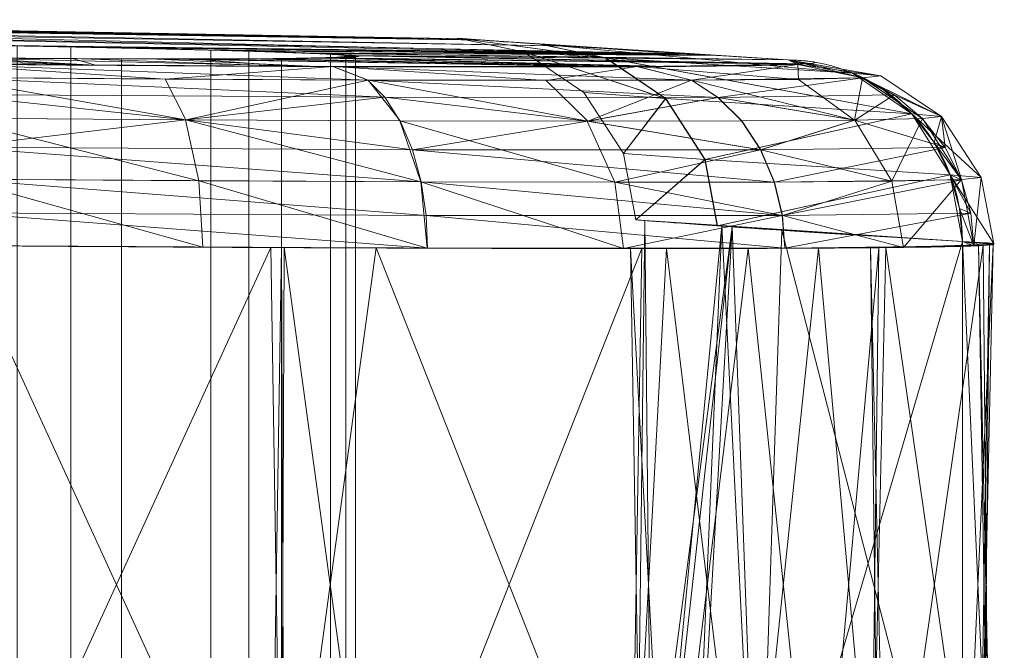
# Model space of a CAD drawing. Header units: millimetres. Extents: x -71 to 71, y -145 to 145.
# Tile 65 of 256: x 55 to 71, y -135 to -124. Entities that reach past the tile are written whole.
import ezdxf

# ---------------------------------------------------------------- set-up
doc = ezdxf.new("R2010")
doc.units = ezdxf.units.MM
doc.layers.add('1', color=7, linetype='CONTINUOUS')

msp = doc.modelspace()

# ---------------------------------------------------------------- linework, layer by layer
at = {"layer": '1', "color": 163, "linetype": 'Continuous', "lineweight": 13}
for p, q in [((70.739, -127.83, 46.708), (70.739, -139.17, 46.708)), ((70.739, -127.83, -46.708), (70.739, -139.17, -46.708))]:
    msp.add_line(p, q, dxfattribs=at)
at = {"layer": '1', "color": 163, "linetype": 'Continuous', "lineweight": 13, "extrusion": (-0.227826, 0.012994, -0.973615)}
msp.add_arc((123.761, -62.194, -63.253), 3, 177.4892, 266.8216, dxfattribs=at)
at = {"layer": '1', "color": 163, "linetype": 'Continuous', "lineweight": 13, "extrusion": (0.227826, -0.012994, -0.973615)}
msp.add_arc((-123.761, 62.194, 63.253), 3, 357.4892, 86.8216, dxfattribs=at)
at = {"layer": '1', "color": 163, "linetype": 'Continuous', "lineweight": 13}
for points, knots in [([(44.585, -124.663, -58.02), (44.139, -124.652, -57.579), (43.743, -124.641, -57.101), (43.223, -124.625, -56.332), (43.062, -124.619, -56.067), (42.765, -124.609, -55.519), (42.629, -124.603, -55.235), (42.267, -124.588, -54.374), (42.084, -124.577, -53.783), (41.834, -124.558, -52.566), (41.769, -124.549, -51.937), (41.762, -124.532, -50.698), (41.819, -124.524, -50.081), (41.996, -124.514, -49.161), (42.071, -124.511, -48.856), (42.248, -124.505, -48.259), (42.454, -124.5, -47.675), (42.715, -124.495, -47.113), (43.004, -124.492, -46.563), (43.164, -124.49, -46.293), (43.681, -124.486, -45.51), (44.072, -124.485, -45.03), (44.725, -124.485, -44.368), (44.954, -124.485, -44.158), (45.435, -124.486, -43.758), (45.686, -124.487, -43.57), (46.458, -124.491, -43.048), (47.002, -124.494, -42.753), (47.862, -124.501, -42.39), (48.158, -124.504, -42.282), (48.754, -124.51, -42.098), (49.055, -124.513, -42.021), (49.964, -124.523, -41.834), (50.581, -124.53, -41.769), (51.835, -124.547, -41.762), (52.454, -124.556, -41.82), (53.365, -124.571, -41.995), (53.667, -124.576, -42.068), (54.264, -124.586, -42.246), (54.561, -124.591, -42.35), (55.427, -124.607, -42.703), (55.974, -124.617, -42.991), (57.011, -124.639, -43.674), (57.502, -124.65, -44.072), (58.384, -124.671, -44.944), (58.78, -124.682, -45.42), (59.305, -124.698, -46.195), (59.468, -124.703, -46.464), (59.765, -124.713, -47.011), (60.033, -124.722, -47.569), (60.246, -124.732, -48.151), (60.43, -124.741, -48.744), (60.508, -124.745, -49.048), (60.697, -124.758, -49.967), (60.761, -124.765, -50.584), (60.767, -124.776, -51.513), (60.754, -124.779, -51.823), (60.697, -124.786, -52.446), (60.653, -124.789, -52.757), (60.476, -124.797, -53.672), (60.301, -124.801, -54.265), (59.949, -124.807, -55.13), (59.817, -124.809, -55.415), (59.526, -124.812, -55.968), (59.368, -124.813, -56.235), (58.856, -124.816, -57.011), (58.467, -124.817, -57.493), (57.587, -124.817, -58.384), (57.107, -124.816, -58.782), (56.339, -124.813, -59.303), (56.074, -124.812, -59.464), (55.527, -124.809, -59.761), (55.243, -124.808, -59.898), (54.381, -124.802, -60.261), (53.79, -124.798, -60.445), (52.575, -124.787, -60.695), (51.945, -124.781, -60.761), (50.705, -124.767, -60.769), (50.089, -124.759, -60.713), (49.17, -124.747, -60.537), (48.864, -124.742, -60.462), (48.267, -124.733, -60.285), (47.974, -124.729, -60.182), (47.115, -124.715, -59.833), (46.563, -124.705, -59.544), (45.516, -124.684, -58.854), (45.031, -124.673, -58.461), (44.585, -124.663, -58.02)], [0, 0, 0, 0, 0.03125, 0.03125, 0.046875, 0.046875, 0.0625, 0.0625, 0.09375, 0.09375, 0.125, 0.125, 0.15625, 0.15625, 0.171875, 0.171875, 0.1875, 0.203125, 0.203125, 0.21875, 0.21875, 0.25, 0.25, 0.265625, 0.265625, 0.28125, 0.28125, 0.3125, 0.3125, 0.328125, 0.328125, 0.34375, 0.34375, 0.375, 0.375, 0.40625, 0.40625, 0.421875, 0.421875, 0.4375, 0.4375, 0.46875, 0.46875, 0.5, 0.5, 0.53125, 0.53125, 0.546875, 0.546875, 0.5625, 0.578125, 0.578125, 0.59375, 0.59375, 0.625, 0.625, 0.640625, 0.640625, 0.65625, 0.65625, 0.6875, 0.6875, 0.703125, 0.703125, 0.71875, 0.71875, 0.75, 0.75, 0.78125, 0.78125, 0.796875, 0.796875, 0.8125, 0.8125, 0.84375, 0.84375, 0.875, 0.875, 0.90625, 0.90625, 0.921875, 0.921875, 0.9375, 0.9375, 0.96875, 0.96875, 1, 1, 1, 1]), ([(44.585, -124.663, 58.02), (45.031, -124.673, 58.461), (45.513, -124.684, 58.851), (46.288, -124.699, 59.363), (46.555, -124.704, 59.521), (47.106, -124.714, 59.812), (47.392, -124.719, 59.945), (48.257, -124.733, 60.298), (48.85, -124.742, 60.474), (50.069, -124.759, 60.71), (50.699, -124.767, 60.769), (51.938, -124.781, 60.762), (52.554, -124.787, 60.698), (53.472, -124.795, 60.511), (53.777, -124.797, 60.432), (54.371, -124.802, 60.249), (54.953, -124.806, 60.037), (55.512, -124.809, 59.769), (56.058, -124.812, 59.473), (56.327, -124.813, 59.31), (57.104, -124.816, 58.785), (57.58, -124.817, 58.389), (58.234, -124.817, 57.729), (58.442, -124.816, 57.497), (58.837, -124.815, 57.012), (59.022, -124.815, 56.759), (59.535, -124.812, 55.981), (59.824, -124.809, 55.434), (60.177, -124.803, 54.57), (60.282, -124.801, 54.273), (60.46, -124.797, 53.674), (60.534, -124.794, 53.373), (60.71, -124.786, 52.461), (60.768, -124.78, 51.844), (60.762, -124.765, 50.59), (60.697, -124.758, 49.972), (60.511, -124.745, 49.062), (60.435, -124.741, 48.762), (60.251, -124.732, 48.166), (60.143, -124.727, 47.87), (59.781, -124.713, 47.009), (59.486, -124.703, 46.464), (58.792, -124.682, 45.436), (58.388, -124.672, 44.949), (57.507, -124.65, 44.077), (57.027, -124.639, 43.686), (56.246, -124.623, 43.17), (55.975, -124.618, 43.009), (55.425, -124.607, 42.719), (54.863, -124.596, 42.457), (54.279, -124.586, 42.251), (53.684, -124.576, 42.073), (53.38, -124.571, 41.998), (52.458, -124.556, 41.82), (51.841, -124.547, 41.763), (50.912, -124.535, 41.767), (50.602, -124.531, 41.783), (49.98, -124.523, 41.847), (49.67, -124.52, 41.895), (48.756, -124.51, 42.082), (48.165, -124.504, 42.264), (47.305, -124.497, 42.625), (47.021, -124.495, 42.76), (46.471, -124.491, 43.058), (46.206, -124.49, 43.219), (45.436, -124.486, 43.738), (44.958, -124.485, 44.133), (44.076, -124.485, 45.023), (43.684, -124.486, 45.507), (43.172, -124.49, 46.281), (43.013, -124.492, 46.548), (42.722, -124.495, 47.098), (42.589, -124.497, 47.384), (42.235, -124.505, 48.25), (42.058, -124.51, 48.843), (41.822, -124.524, 50.061), (41.762, -124.532, 50.69), (41.768, -124.549, 51.931), (41.831, -124.558, 52.547), (42.018, -124.572, 53.463), (42.096, -124.577, 53.769), (42.279, -124.588, 54.363), (42.385, -124.593, 54.655), (42.744, -124.608, 55.511), (43.039, -124.619, 56.059), (43.741, -124.641, 57.098), (44.139, -124.652, 57.579), (44.585, -124.663, 58.02)], [0, 0, 0, 0, 0.03125, 0.03125, 0.046875, 0.046875, 0.0625, 0.0625, 0.09375, 0.09375, 0.125, 0.125, 0.15625, 0.15625, 0.171875, 0.171875, 0.1875, 0.203125, 0.203125, 0.21875, 0.21875, 0.25, 0.25, 0.265625, 0.265625, 0.28125, 0.28125, 0.3125, 0.3125, 0.328125, 0.328125, 0.34375, 0.34375, 0.375, 0.375, 0.40625, 0.40625, 0.421875, 0.421875, 0.4375, 0.4375, 0.46875, 0.46875, 0.5, 0.5, 0.53125, 0.53125, 0.546875, 0.546875, 0.5625, 0.578125, 0.578125, 0.59375, 0.59375, 0.625, 0.625, 0.640625, 0.640625, 0.65625, 0.65625, 0.6875, 0.6875, 0.703125, 0.703125, 0.71875, 0.71875, 0.75, 0.75, 0.78125, 0.78125, 0.796875, 0.796875, 0.8125, 0.8125, 0.84375, 0.84375, 0.875, 0.875, 0.90625, 0.90625, 0.921875, 0.921875, 0.9375, 0.9375, 0.96875, 0.96875, 1, 1, 1, 1]), ([(67.861, -124.83, -47.422), (64.208, -124.622, -31.787), (62.412, -124.476, -16.028), (62.388, -124.474, 15.712), (64.212, -124.622, 31.804), (67.861, -124.83, 47.422)], [0, 0, 0, 0, 0.5, 0.5, 1, 1, 1, 1]), ([(67.861, -124.83, 47.422), (68.393, -124.861, 49.699), (68.448, -124.886, 52.101), (67.806, -124.915, 55.555), (67.476, -124.923, 56.673), (66.584, -124.936, 58.844), (66.021, -124.941, 59.89), (64.054, -124.95, 62.784), (62.324, -124.95, 64.454), (58.368, -124.935, 66.941), (56.102, -124.921, 67.78), (53.788, -124.9, 68.123)], [0, 0, 0, 0, 0.25, 0.25, 0.375, 0.375, 0.5, 0.5, 0.75, 0.75, 1, 1, 1, 1]), ([(53.788, -124.9, -68.123), (56.101, -124.921, -67.78), (58.356, -124.935, -66.947), (61.331, -124.946, -65.079), (62.25, -124.948, -64.361), (63.941, -124.949, -62.732), (64.706, -124.947, -61.824), (66.673, -124.938, -58.931), (67.59, -124.925, -56.708), (68.447, -124.887, -52.115), (68.393, -124.861, -49.7), (67.861, -124.83, -47.422)], [0, 0, 0, 0, 0.25, 0.25, 0.375, 0.375, 0.5, 0.5, 0.75, 0.75, 1, 1, 1, 1]), ([(70.739, -127.83, 46.708), (67.138, -127.622, 31.32), (65.335, -127.473, 15.472), (65.359, -127.475, -15.784), (67.135, -127.621, -31.304), (70.739, -127.83, -46.708)], [0, 0, 0, 0, 0.5, 0.5, 1, 1, 1, 1]), ([(54.195, -127.9, 71.05), (56.916, -127.92, 70.647), (59.581, -127.935, 69.661), (64.233, -127.949, 66.737), (66.267, -127.95, 64.773), (68.579, -127.941, 61.37), (69.241, -127.936, 60.141), (70.29, -127.923, 57.588), (70.677, -127.915, 56.273), (71.432, -127.886, 52.211), (71.366, -127.86, 49.386), (70.739, -127.83, 46.708)], [0, 0, 0, 0, 0.25, 0.25, 0.5, 0.5, 0.625, 0.625, 0.75, 0.75, 1, 1, 1, 1]), ([(70.739, -127.83, -46.708), (71.366, -127.86, -49.387), (71.43, -127.886, -52.228), (70.424, -127.925, -57.629), (69.346, -127.938, -60.243), (67.033, -127.947, -63.645), (66.133, -127.948, -64.713), (64.146, -127.948, -66.628), (63.065, -127.946, -67.472), (59.567, -127.935, -69.668), (56.915, -127.92, -70.647), (54.195, -127.9, -71.05)], [0, 0, 0, 0, 0.25, 0.25, 0.5, 0.5, 0.625, 0.625, 0.75, 0.75, 1, 1, 1, 1])]:
    msp.add_open_spline(points, degree=3, knots=knots, dxfattribs=at)
for points in [[(42.051, -124.172, 16.245), (38.368, -124.174, 22.114), (66.75, -124.759, 39.697)], [(66.75, -124.759, 39.697), (38.368, -124.174, 22.114), (53.909, -124.58, 42.14)], [(38.377, -124.169, -22.107), (66.272, -124.732, -38.781), (53.69, -124.576, -42.08)], [(38.377, -124.169, -22.107), (41.007, -124.169, -18.208), (64.261, -124.608, -27.846)], [(64.261, -124.608, -27.846), (66.272, -124.732, -38.781), (38.377, -124.169, -22.107)], [(41.007, -124.169, -18.208), (43.356, -124.17, -7.604), (62.82, -124.506, -11.185)], [(62.82, -124.506, -11.185), (64.261, -124.608, -27.846), (41.007, -124.169, -18.208)], [(43.582, -124.171, 7.683), (42.051, -124.172, 16.245), (62.734, -124.5, 11.77)], [(42.051, -124.172, 16.245), (66.75, -124.759, 39.697), (62.734, -124.5, 11.77)], [(43.356, -124.17, -7.604), (44.993, -124.171, -0.213), (62.557, -124.487, -8.139)], [(62.557, -124.487, -8.139), (62.82, -124.506, -11.185), (43.356, -124.17, -7.604)], [(62.734, -124.5, 11.77), (62.728, -124.5, 11.08), (43.582, -124.171, 7.683)], [(44.993, -124.171, -0.213), (43.582, -124.171, 7.683), (62.728, -124.5, 11.08)], [(62.728, -124.5, 11.08), (62.557, -124.487, -8.139), (44.993, -124.171, -0.213)], [(52.258, -142.446, -41.817), (52.258, -124.554, -41.817), (56.015, -124.618, -43.038), (56.015, -142.382, -43.038)], [(66.272, -124.732, -38.781), (56.801, -124.635, -43.545), (53.69, -124.576, -42.08)], [(62.4, -124.475, -0.158), (63.489, -124.7, -0.157), (64.849, -124.799, -23.75)], [(62.4, -124.475, -0.158), (63.757, -124.574, 23.726), (64.841, -124.798, 23.598)], [(64.841, -124.798, 23.598), (63.489, -124.7, -0.157), (62.4, -124.475, -0.158)], [(64.849, -124.799, -23.75), (63.765, -124.575, -23.878), (62.4, -124.475, -0.158)], [(63.757, -124.574, 23.726), (67.861, -124.83, 47.422), (68.926, -125.051, 47.17)], [(68.926, -125.051, 47.17), (64.841, -124.798, 23.598), (63.757, -124.574, 23.726)], [(63.765, -124.575, -23.878), (64.849, -124.799, -23.75), (68.926, -125.051, -47.17)], [(68.926, -125.051, -47.17), (67.861, -124.83, -47.422), (63.765, -124.575, -23.878)], [(53.909, -124.58, 42.14), (56.03, -124.619, 43.047), (66.75, -124.759, 39.697)], [(58.325, -142.33, 44.909), (58.325, -124.67, 44.909), (55.129, -124.601, 42.587), (55.129, -142.399, 42.587)], [(56.015, -142.382, -43.038), (56.015, -124.618, -43.038), (58.951, -124.687, -45.681), (58.951, -142.313, -45.681)], [(56.03, -124.619, 43.047), (58.107, -124.665, 44.675), (66.75, -124.759, 39.697)], [(58.941, -124.687, -45.667), (56.801, -124.635, -43.545), (66.272, -124.732, -38.781)], [(58.107, -124.665, 44.675), (59.828, -124.715, 47.15), (66.75, -124.759, 39.697)], [(60.3, -142.266, 48.33), (60.3, -124.734, 48.33), (58.325, -124.67, 44.909), (58.325, -142.33, 44.909)], [(60.185, -124.729, -47.996), (58.941, -124.687, -45.667), (66.272, -124.732, -38.781)], [(58.951, -142.313, -45.681), (58.951, -124.687, -45.681), (60.558, -124.748, -49.29), (60.558, -142.252, -49.29)], [(67.861, -124.83, 47.422), (66.75, -124.759, 39.697), (59.828, -124.715, 47.15)], [(59.828, -124.715, 47.15), (60.732, -124.764, 50.469), (67.861, -124.83, 47.422)], [(66.272, -124.732, -38.781), (67.861, -124.83, -47.422), (60.185, -124.729, -47.996)], [(67.861, -124.83, -47.422), (60.711, -124.761, -50.251), (60.185, -124.729, -47.996)], [(60.713, -142.216, 52.258), (60.713, -124.784, 52.258), (60.3, -124.734, 48.33), (60.3, -142.266, 48.33)], [(63.489, -124.7, -0.157), (64.487, -125.371, -0.157), (65.841, -125.47, -23.629)], [(63.489, -124.7, -0.157), (64.841, -124.798, 23.598), (65.834, -125.469, 23.479)], [(65.834, -125.469, 23.479), (64.487, -125.371, -0.157), (63.489, -124.7, -0.157)], [(65.841, -125.47, -23.629), (64.849, -124.799, -23.75), (63.489, -124.7, -0.157)], [(50.985, -124.77, -60.761), (56.403, -124.918, -67.183), (53.788, -124.9, -68.123)], [(56.403, -124.918, -67.183), (50.985, -124.77, -60.761), (54.348, -124.802, -60.251)], [(53.686, -124.797, 60.452), (50.985, -124.77, 60.761), (56.423, -124.918, 67.21)], [(53.788, -124.9, 68.123), (56.423, -124.918, 67.21), (50.985, -124.77, 60.761)], [(56.015, -142.188, -59.492), (56.015, -124.812, -59.492), (52.258, -124.784, -60.713), (52.258, -142.216, -60.713)], [(53.24, -142.207, 60.558), (53.24, -124.793, 60.558), (56.849, -124.815, 58.951), (56.849, -142.185, 58.951)], [(56.04, -124.812, 59.478), (53.686, -124.797, 60.452), (56.423, -124.918, 67.21)], [(60.346, -124.943, 65.697), (53.788, -124.9, 68.123), (57.57, -125.151, 68.271)], [(53.788, -124.9, 68.123), (53.946, -125.124, 69.203), (57.57, -125.151, 68.271)], [(60.918, -125.168, -66.625), (53.946, -125.124, -69.203), (53.788, -124.9, -68.123)], [(53.788, -124.9, -68.123), (60.339, -124.942, -65.702), (60.918, -125.168, -66.625)], [(60.077, -124.941, -65.863), (56.403, -124.918, -67.183), (54.348, -124.802, -60.251)], [(54.348, -124.802, -60.251), (57.317, -124.816, -58.588), (60.077, -124.941, -65.863)], [(58.951, -142.185, -56.849), (58.951, -124.815, -56.849), (56.015, -124.812, -59.492), (56.015, -142.188, -59.492)], [(56.423, -124.918, 67.21), (59.743, -124.94, 66.059), (56.04, -124.812, 59.478)], [(57.942, -124.817, 58.024), (56.04, -124.812, 59.478), (59.743, -124.94, 66.059)], [(56.849, -142.185, 58.951), (56.849, -124.815, 58.951), (59.492, -124.812, 56.015), (59.492, -142.188, 56.015)], [(57.317, -124.816, -58.588), (58.887, -124.815, -56.936), (65.177, -124.945, -61.126)], [(65.177, -124.945, -61.126), (60.077, -124.941, -65.863), (57.317, -124.816, -58.588)], [(59.343, -124.813, 56.266), (57.942, -124.817, 58.024), (64.795, -124.946, 61.643)], [(59.743, -124.94, 66.059), (64.795, -124.946, 61.643), (57.942, -124.817, 58.024)], [(65.884, -124.941, -60.042), (58.887, -124.815, -56.936), (60.285, -124.801, -54.249)], [(65.884, -124.941, -60.042), (65.177, -124.945, -61.126), (58.887, -124.815, -56.936)], [(60.558, -142.207, -53.24), (60.558, -124.793, -53.24), (58.951, -124.815, -56.849), (58.951, -142.185, -56.849)], [(60.245, -124.802, 54.367), (59.343, -124.813, 56.266), (65.545, -124.943, 60.584)], [(64.795, -124.946, 61.643), (65.545, -124.943, 60.584), (59.343, -124.813, 56.266)], [(59.492, -142.188, 56.015), (59.492, -124.812, 56.015), (60.713, -124.784, 52.258), (60.713, -142.216, 52.258)], [(60.732, -124.764, 50.469), (60.245, -124.802, 54.367), (68.074, -124.903, 54.101)], [(65.545, -124.943, 60.584), (68.074, -124.903, 54.101), (60.245, -124.802, 54.367)], [(68.133, -124.9, -53.72), (60.285, -124.801, -54.249), (60.711, -124.761, -50.251)], [(60.285, -124.801, -54.249), (68.133, -124.9, -53.72), (65.884, -124.941, -60.042)], [(60.558, -142.252, -49.29), (60.558, -124.748, -49.29), (60.558, -124.793, -53.24), (60.558, -142.207, -53.24)], [(60.711, -124.761, -50.251), (67.861, -124.83, -47.422), (68.133, -124.9, -53.72)], [(68.074, -124.903, 54.101), (67.861, -124.83, 47.422), (60.732, -124.764, 50.469)], [(64.841, -124.798, 23.598), (68.926, -125.051, 47.17), (69.902, -125.721, 46.932)], [(69.902, -125.721, 46.932), (65.834, -125.469, 23.479), (64.841, -124.798, 23.598)], [(64.849, -124.799, -23.75), (65.841, -125.47, -23.629), (69.902, -125.721, -46.932)], [(69.902, -125.721, -46.932), (68.926, -125.051, -47.17), (64.849, -124.799, -23.75)], [(69.094, -125.129, 54.601), (68.926, -125.051, 47.17), (67.861, -124.83, 47.422)], [(67.861, -124.83, 47.422), (68.02, -124.906, 54.403), (69.094, -125.129, 54.601)], [(68.019, -124.906, -54.412), (67.861, -124.83, -47.422), (69.392, -125.095, -50.882)], [(67.861, -124.83, -47.422), (68.926, -125.051, -47.17), (69.392, -125.095, -50.882)], [(57.57, -125.151, 68.271), (60.926, -125.168, 66.621), (60.346, -124.943, 65.697)], [(66.263, -125.17, -61.472), (60.918, -125.168, -66.625), (60.339, -124.942, -65.702)], [(60.339, -124.942, -65.702), (65.362, -124.944, -60.86), (66.263, -125.17, -61.472)], [(60.346, -124.943, 65.697), (60.926, -125.168, 66.621), (63.863, -125.174, 64.317)], [(63.863, -125.174, 64.317), (65.365, -124.944, 60.854), (60.346, -124.943, 65.697)], [(63.863, -125.174, 64.317), (66.267, -125.17, 61.466), (65.365, -124.944, 60.854)], [(65.362, -124.944, -60.86), (68.019, -124.906, -54.412), (68.03, -125.155, -58.188)], [(68.03, -125.155, -58.188), (66.263, -125.17, -61.472), (65.362, -124.944, -60.86)], [(68.02, -124.906, 54.403), (65.365, -124.944, 60.854), (66.267, -125.17, 61.466)], [(66.267, -125.17, 61.466), (69.094, -125.129, 54.601), (68.02, -124.906, 54.403)], [(68.019, -124.906, -54.412), (69.092, -125.13, -54.61), (68.03, -125.155, -58.188)], [(69.392, -125.095, -50.882), (69.092, -125.13, -54.61), (68.019, -124.906, -54.412)], [(69.614, -125.411, 54.695), (69.442, -125.332, 47.045), (68.926, -125.051, 47.17)], [(68.926, -125.051, 47.17), (69.094, -125.129, 54.601), (69.614, -125.411, 54.695)], [(70.394, -125.765, -50.852), (69.392, -125.095, -50.882), (68.926, -125.051, -47.17)], [(68.926, -125.051, -47.17), (69.902, -125.721, -46.932), (70.394, -125.765, -50.852)], [(57.912, -125.822, 69.209), (57.57, -125.151, 68.271), (53.946, -125.124, 69.203)], [(53.946, -125.124, 69.203), (54.086, -125.795, 70.193), (57.912, -125.822, 69.209)], [(61.198, -125.449, -67.073), (54.021, -125.405, -69.727), (53.946, -125.124, -69.203)], [(53.946, -125.124, -69.203), (60.918, -125.168, -66.625), (61.198, -125.449, -67.073)], [(60.926, -125.168, 66.621), (57.57, -125.151, 68.271), (57.912, -125.822, 69.209)], [(57.912, -125.822, 69.209), (61.455, -125.839, 67.467), (60.926, -125.168, 66.621)], [(66.7, -125.451, -61.768), (61.198, -125.449, -67.073), (60.918, -125.168, -66.625)], [(60.918, -125.168, -66.625), (66.263, -125.17, -61.472), (66.7, -125.451, -61.768)], [(64.555, -125.845, 65.035), (63.863, -125.174, 64.317), (60.926, -125.168, 66.621)], [(60.926, -125.168, 66.621), (61.455, -125.839, 67.467), (64.555, -125.845, 65.035)], [(66.267, -125.17, 61.466), (63.863, -125.174, 64.317), (64.555, -125.845, 65.035)], [(64.555, -125.845, 65.035), (66.704, -125.451, 61.762), (66.267, -125.17, 61.466)], [(66.263, -125.17, -61.472), (68.03, -125.155, -58.188), (68.955, -125.826, -58.565)], [(68.955, -125.826, -58.565), (66.7, -125.451, -61.768), (66.263, -125.17, -61.472)], [(69.094, -125.129, 54.601), (66.267, -125.17, 61.466), (66.704, -125.451, 61.762)], [(66.704, -125.451, 61.762), (69.614, -125.411, 54.695), (69.094, -125.129, 54.601)], [(68.955, -125.826, -58.565), (68.03, -125.155, -58.188), (69.092, -125.13, -54.61)], [(69.092, -125.13, -54.61), (70.076, -125.801, -54.787), (68.955, -125.826, -58.565)], [(69.092, -125.13, -54.61), (69.392, -125.095, -50.882), (70.394, -125.765, -50.852)], [(70.394, -125.765, -50.852), (70.076, -125.801, -54.787), (69.092, -125.13, -54.61)], [(65.841, -125.47, -23.629), (64.487, -125.371, -0.157), (65.141, -126.381, -0.156)], [(65.141, -126.381, -0.156), (64.487, -125.371, -0.157), (65.834, -125.469, 23.479)], [(70.394, -125.765, 50.845), (69.442, -125.332, 47.045), (69.614, -125.411, 54.695)], [(70.394, -125.765, 50.845), (69.902, -125.721, 46.932), (69.442, -125.332, 47.045)], [(57.906, -125.822, -69.213), (54.021, -125.405, -69.727), (61.198, -125.449, -67.073)], [(57.906, -125.822, -69.213), (54.086, -125.795, -70.193), (54.021, -125.405, -69.727)], [(61.198, -125.449, -67.073), (61.447, -125.839, -67.472), (57.906, -125.822, -69.213)], [(64.543, -125.845, -65.05), (61.198, -125.449, -67.073), (66.7, -125.451, -61.768)], [(64.543, -125.845, -65.05), (61.447, -125.839, -67.472), (61.198, -125.449, -67.073)], [(66.7, -125.451, -61.768), (67.089, -125.841, -62.032), (64.543, -125.845, -65.05)], [(64.555, -125.845, 65.035), (67.094, -125.841, 62.026), (66.704, -125.451, 61.762)], [(65.834, -125.469, 23.479), (66.484, -126.479, 23.397), (65.141, -126.381, -0.156)], [(65.141, -126.381, -0.156), (66.491, -126.479, -23.547), (65.841, -125.47, -23.629)], [(66.484, -126.479, 23.397), (65.834, -125.469, 23.479), (69.902, -125.721, 46.932)], [(69.902, -125.721, -46.932), (65.841, -125.47, -23.629), (66.491, -126.479, -23.547)], [(68.955, -125.826, -58.565), (67.089, -125.841, -62.032), (66.7, -125.451, -61.768)], [(68.964, -125.826, 58.548), (69.614, -125.411, 54.695), (66.704, -125.451, 61.762)], [(66.704, -125.451, 61.762), (67.094, -125.841, 62.026), (68.964, -125.826, 58.548)], [(68.964, -125.826, 58.548), (70.078, -125.8, 54.778), (69.614, -125.411, 54.695)], [(69.614, -125.411, 54.695), (70.078, -125.8, 54.778), (70.394, -125.765, 50.845)], [(57.912, -125.822, 69.209), (54.086, -125.795, 70.193), (54.138, -126.272, 70.572)], [(58.127, -126.832, -69.829), (54.174, -126.805, -70.843), (54.086, -125.795, -70.193)], [(54.086, -125.795, -70.193), (57.906, -125.822, -69.213), (58.127, -126.832, -69.829)], [(57.912, -125.822, 69.209), (54.138, -126.272, 70.572), (61.657, -126.316, 67.791)], [(61.792, -126.848, -68.027), (58.127, -126.832, -69.829), (57.906, -125.822, -69.213)], [(57.906, -125.822, -69.213), (61.447, -125.839, -67.472), (61.792, -126.848, -68.027)], [(61.657, -126.316, 67.791), (61.455, -125.839, 67.467), (57.912, -125.822, 69.209)], [(64.996, -126.854, -65.521), (61.792, -126.848, -68.027), (61.447, -125.839, -67.472)], [(61.447, -125.839, -67.472), (64.543, -125.845, -65.05), (64.996, -126.854, -65.521)], [(64.555, -125.845, 65.035), (61.455, -125.839, 67.467), (61.657, -126.316, 67.791)], [(61.657, -126.316, 67.791), (67.41, -126.318, 62.239), (64.555, -125.845, 65.035)], [(64.543, -125.845, -65.05), (67.089, -125.841, -62.032), (67.406, -126.318, -62.245)], [(67.406, -126.318, -62.245), (64.996, -126.854, -65.521), (64.543, -125.845, -65.05)], [(67.41, -126.318, 62.239), (67.094, -125.841, 62.026), (64.555, -125.845, 65.035)], [(69.902, -125.721, 46.932), (70.54, -126.733, 46.77), (66.484, -126.479, 23.397)], [(66.491, -126.479, -23.547), (70.54, -126.733, -46.77), (69.902, -125.721, -46.932)], [(67.406, -126.318, -62.245), (67.089, -125.841, -62.032), (68.955, -125.826, -58.565)], [(68.964, -125.826, 58.548), (67.094, -125.841, 62.026), (67.41, -126.318, 62.239)], [(68.955, -125.826, -58.565), (70.453, -126.278, -54.853), (67.406, -126.318, -62.245)], [(67.41, -126.318, 62.239), (69.572, -126.835, 58.791), (68.964, -125.826, 58.548)], [(68.955, -125.826, -58.565), (70.076, -125.801, -54.787), (70.453, -126.278, -54.853)], [(70.078, -125.8, 54.778), (68.964, -125.826, 58.548), (69.572, -126.835, 58.791)], [(69.572, -126.835, 58.791), (70.724, -126.81, 54.89), (70.078, -125.8, 54.778)], [(71.051, -126.776, 50.819), (70.54, -126.733, 46.77), (69.902, -125.721, 46.932)], [(69.902, -125.721, 46.932), (70.394, -125.765, 50.845), (71.051, -126.776, 50.819)], [(70.394, -125.765, -50.852), (69.902, -125.721, -46.932), (70.274, -126.199, -46.839)], [(70.453, -126.278, -54.853), (70.076, -125.801, -54.787), (70.394, -125.765, -50.852)], [(70.394, -125.765, 50.845), (70.078, -125.8, 54.778), (70.724, -126.81, 54.89)], [(70.394, -125.765, -50.852), (70.274, -126.199, -46.839), (70.453, -126.278, -54.853)], [(70.724, -126.81, 54.89), (71.051, -126.776, 50.819), (70.394, -125.765, 50.845)], [(70.722, -126.811, -54.899), (70.453, -126.278, -54.853), (70.274, -126.199, -46.839)], [(70.274, -126.199, -46.839), (70.54, -126.733, -46.77), (70.722, -126.811, -54.899)], [(61.8, -126.848, 68.022), (61.657, -126.316, 67.791), (54.138, -126.272, 70.572)], [(54.138, -126.272, 70.572), (54.174, -126.805, 70.843), (61.8, -126.848, 68.022)], [(67.636, -126.85, 62.391), (67.41, -126.318, 62.239), (61.657, -126.316, 67.791)], [(61.657, -126.316, 67.791), (61.8, -126.848, 68.022), (67.636, -126.85, 62.391)], [(67.406, -126.318, -62.245), (67.632, -126.85, -62.397), (64.996, -126.854, -65.521)], [(67.632, -126.85, -62.397), (67.406, -126.318, -62.245), (70.453, -126.278, -54.853)], [(67.41, -126.318, 62.239), (67.636, -126.85, 62.391), (69.572, -126.835, 58.791)], [(70.453, -126.278, -54.853), (70.722, -126.811, -54.899), (67.632, -126.85, -62.397)], [(66.491, -126.479, -23.547), (65.141, -126.381, -0.156), (65.347, -127.474, -0.156)], [(65.347, -127.474, -0.156), (65.141, -126.381, -0.156), (66.484, -126.479, 23.397)], [(66.484, -126.479, 23.397), (66.688, -127.574, 23.366), (65.347, -127.474, -0.156)], [(65.347, -127.474, -0.156), (66.696, -127.574, -23.516), (66.491, -126.479, -23.547)], [(66.688, -127.574, 23.366), (66.484, -126.479, 23.397), (70.54, -126.733, 46.77)], [(70.54, -126.733, -46.77), (66.491, -126.479, -23.547), (66.696, -127.574, -23.516)], [(61.882, -127.401, 68.156), (61.8, -126.848, 68.022), (54.174, -126.805, 70.843)], [(54.174, -126.805, 70.843), (54.192, -127.359, 71), (61.882, -127.401, 68.156)], [(58.192, -127.926, -70.025), (54.195, -127.9, -71.05), (54.174, -126.805, -70.843)], [(54.174, -126.805, -70.843), (58.127, -126.832, -69.829), (58.192, -127.926, -70.025)], [(61.899, -127.942, -68.204), (58.192, -127.926, -70.025), (58.127, -126.832, -69.829)], [(58.127, -126.832, -69.829), (61.792, -126.848, -68.027), (61.899, -127.942, -68.204)], [(65.139, -127.948, -65.67), (61.899, -127.942, -68.204), (61.792, -126.848, -68.027)], [(61.792, -126.848, -68.027), (64.996, -126.854, -65.521), (65.139, -127.948, -65.67)], [(67.767, -127.403, 62.478), (67.636, -126.85, 62.391), (61.8, -126.848, 68.022)], [(61.8, -126.848, 68.022), (61.882, -127.401, 68.156), (67.767, -127.403, 62.478)], [(64.996, -126.854, -65.521), (67.632, -126.85, -62.397), (67.763, -127.403, -62.485)], [(67.763, -127.403, -62.485), (65.139, -127.948, -65.67), (64.996, -126.854, -65.521)], [(70.54, -126.733, 46.77), (70.739, -127.83, 46.708), (66.688, -127.574, 23.366)], [(66.696, -127.574, -23.516), (70.739, -127.83, -46.708), (70.54, -126.733, -46.77)], [(67.763, -127.403, -62.485), (67.632, -126.85, -62.397), (70.722, -126.811, -54.899)], [(69.572, -126.835, 58.791), (67.636, -126.85, 62.391), (67.767, -127.403, 62.478)], [(70.722, -126.811, -54.899), (70.878, -127.364, -54.924), (67.763, -127.403, -62.485)], [(67.767, -127.403, 62.478), (69.765, -127.929, 58.864), (69.572, -126.835, 58.791)], [(70.724, -126.81, 54.89), (69.572, -126.835, 58.791), (69.765, -127.929, 58.864)], [(69.765, -127.929, 58.864), (70.929, -127.905, 54.919), (70.724, -126.81, 54.89)], [(71.258, -127.872, 50.802), (70.739, -127.83, 46.708), (70.54, -126.733, 46.77)], [(70.54, -126.733, 46.77), (71.051, -126.776, 50.819), (71.258, -127.872, 50.802)], [(70.878, -127.364, -54.924), (70.722, -126.811, -54.899), (70.54, -126.733, -46.77)], [(70.54, -126.733, -46.77), (70.693, -127.288, -46.726), (70.878, -127.364, -54.924)], [(71.051, -126.776, 50.819), (70.724, -126.81, 54.89), (70.929, -127.905, 54.919)], [(70.929, -127.905, 54.919), (71.258, -127.872, 50.802), (71.051, -126.776, 50.819)], [(70.927, -127.905, -54.928), (70.878, -127.364, -54.924), (70.693, -127.288, -46.726)], [(70.693, -127.288, -46.726), (70.739, -127.83, -46.708), (70.927, -127.905, -54.928)], [(61.907, -127.942, 68.199), (61.882, -127.401, 68.156), (54.192, -127.359, 71)], [(54.192, -127.359, 71), (54.195, -127.9, 71.05), (61.907, -127.942, 68.199)], [(67.808, -127.944, 62.505), (67.767, -127.403, 62.478), (61.882, -127.401, 68.156)], [(61.882, -127.401, 68.156), (61.907, -127.942, 68.199), (67.808, -127.944, 62.505)], [(67.763, -127.403, -62.485), (67.804, -127.944, -62.511), (65.139, -127.948, -65.67)], [(66.936, -127.588, -17.208), (65.493, -127.486, 7.68), (65.347, -139.64, -0.001)], [(65.493, -127.486, 7.68), (65.614, -139.506, 10.461), (65.347, -139.64, -0.001)], [(65.614, -139.506, 10.461), (65.493, -127.486, 7.68), (66.768, -127.569, 17.165)], [(67.804, -127.944, -62.511), (67.763, -127.403, -62.485), (70.878, -127.364, -54.924)], [(67.767, -127.403, 62.478), (67.808, -127.944, 62.505), (69.765, -127.929, 58.864)], [(70.878, -127.364, -54.924), (70.927, -127.905, -54.928), (67.804, -127.944, -62.511)], [(65.347, -139.64, -0.001), (65.614, -139.506, -10.461), (66.936, -127.588, -17.208)], [(66.768, -127.569, 17.165), (66.264, -139.459, 17.24), (65.614, -139.506, 10.461)], [(65.614, -139.506, -10.461), (66.266, -139.459, -17.239), (66.936, -127.588, -17.208)], [(67.355, -139.381, 28.636), (66.264, -139.459, 17.24), (66.768, -127.569, 17.165)], [(66.936, -127.588, -17.208), (66.266, -139.459, -17.239), (67.365, -139.381, -28.68)], [(67.355, -139.381, 28.636), (66.768, -127.569, 17.165), (70.739, -127.83, 46.708)], [(67.365, -139.381, -28.68), (67.757, -127.646, -31.362), (66.936, -127.588, -17.208)], [(67.757, -127.646, -31.362), (67.365, -139.381, -28.68), (70.739, -139.17, -46.708)], [(70.739, -139.17, -46.708), (70.739, -127.83, -46.708), (67.757, -127.646, -31.362)], [(70.739, -127.83, 46.708), (70.739, -139.17, 46.708), (67.355, -139.381, 28.636)], [(70.739, -139.17, 46.708), (70.739, -127.83, 46.708), (71.249, -127.883, 52.011)], [(70.739, -127.83, -46.708), (70.739, -139.17, -46.708), (71.249, -139.117, -52.011)], [(71.249, -139.117, -52.011), (71.005, -127.883, -52.301), (70.739, -127.83, -46.708)], [(54.195, -127.9, 71.05), (54.195, -139.1, 71.05), (59.317, -139.068, 69.571)], [(59.317, -139.068, 69.571), (59.493, -127.93, 69.238), (54.195, -127.9, 71.05)], [(54.195, -139.1, -71.05), (54.195, -127.9, -71.05), (59.317, -127.932, -69.571)], [(59.317, -127.932, -69.571), (59.493, -139.07, -69.238), (54.195, -139.1, -71.05)], [(59.317, -139.068, 69.571), (59.537, -139.068, 69.415), (59.493, -127.93, 69.238)], [(59.317, -127.932, -69.571), (59.537, -127.932, -69.415), (59.493, -139.07, -69.238)], [(61.058, -127.939, 68.703), (59.493, -127.93, 69.238), (59.537, -139.068, 69.415)], [(61.058, -139.061, -68.703), (59.493, -139.07, -69.238), (59.537, -127.932, -69.415)], [(61.058, -139.061, -68.703), (59.537, -127.932, -69.415), (65.444, -127.947, -65.237)], [(61.058, -127.939, 68.703), (59.537, -139.068, 69.415), (65.444, -139.053, 65.237)], [(65.444, -139.053, 65.237), (65.26, -127.944, 65.04), (61.058, -127.939, 68.703)], [(65.444, -127.947, -65.237), (65.26, -139.056, -65.04), (61.058, -139.061, -68.703)], [(65.26, -127.944, 65.04), (65.444, -139.053, 65.237), (65.85, -139.052, 64.95)], [(67.202, -127.946, 63.348), (65.26, -127.944, 65.04), (65.85, -139.052, 64.95)], [(65.26, -139.056, -65.04), (65.444, -127.947, -65.237), (65.85, -127.948, -64.95)], [(67.202, -139.054, -63.348), (65.26, -139.056, -65.04), (65.85, -127.948, -64.95)], [(65.85, -127.948, -64.95), (68.365, -127.941, -61.638), (67.202, -139.054, -63.348)], [(65.85, -139.052, 64.95), (68.365, -139.059, 61.638), (67.202, -127.946, 63.348)], [(69.359, -127.934, 59.787), (67.202, -127.946, 63.348), (68.365, -139.059, 61.638)], [(69.359, -139.066, -59.787), (67.202, -139.054, -63.348), (68.365, -127.941, -61.638)], [(68.365, -127.941, -61.638), (69.224, -127.928, -59.209), (69.359, -139.066, -59.787)], [(68.365, -139.059, 61.638), (69.224, -139.072, 59.209), (69.359, -127.934, 59.787)], [(69.475, -139.069, -59.308), (69.224, -127.928, -59.209), (71.083, -127.898, -53.954)], [(69.224, -127.928, -59.209), (69.475, -139.069, -59.308), (69.359, -139.066, -59.787)], [(69.475, -127.931, 59.308), (69.224, -139.072, 59.209), (71.083, -139.102, 53.954)], [(69.224, -139.072, 59.209), (69.475, -127.931, 59.308), (69.359, -127.934, 59.787)], [(71.083, -139.102, 53.954), (71.185, -127.884, 52.277), (69.475, -127.931, 59.308)], [(71.083, -127.898, -53.954), (71.185, -139.116, -52.277), (69.475, -139.069, -59.308)], [(71.249, -127.883, 52.011), (71.005, -139.117, 52.301), (70.739, -139.17, 46.708)], [(71.249, -127.883, 52.011), (71.185, -127.884, 52.277), (71.005, -139.117, 52.301)], [(71.249, -139.117, -52.011), (71.185, -139.116, -52.277), (71.005, -127.883, -52.301)], [(71.083, -127.898, -53.954), (71.005, -127.883, -52.301), (71.185, -139.116, -52.277)], [(71.083, -139.102, 53.954), (71.005, -139.117, 52.301), (71.185, -127.884, 52.277)]]:
    msp.add_3dface(points, dxfattribs=at)

doc.saveas('drawing.dxf')
